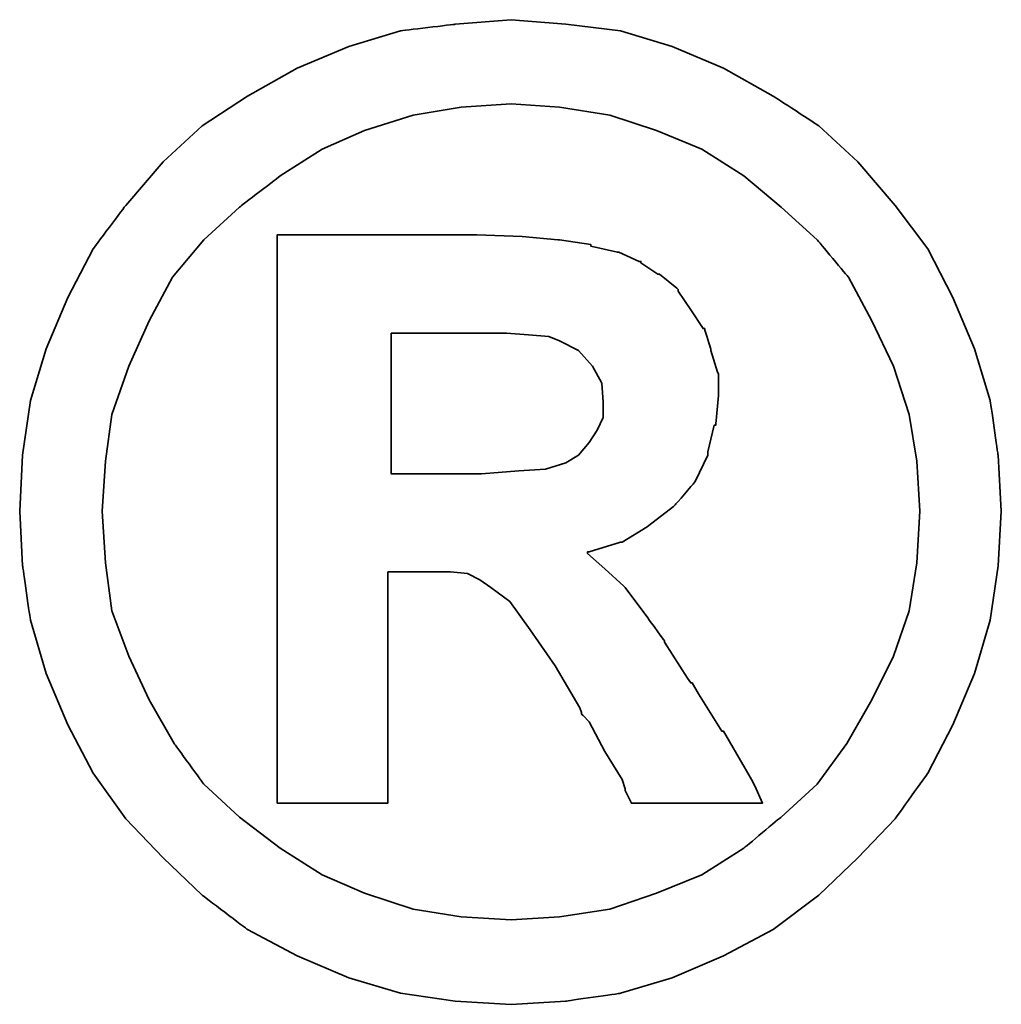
# Model space of a CAD drawing. Extents: x -262 to 1129, y 53 to 216.
# Tile 50 of 51: x 1025.24 to 1026.4, y 156.56 to 157.73. Entities that reach past the tile are written whole.
import ezdxf

# ---------------------------------------------------------------- set-up
doc = ezdxf.new("R2010")
doc.units = 0
doc.header["$MEASUREMENT"] = 0
doc.layers.add('DIM', color=4, linetype='CONTINUOUS')
doc.layers.add('layer 1', color=7, linetype='CONTINUOUS')

# ---------------------------------------------------------------- blocks, each defined once
blk = doc.blocks.new('TBI MOTION logo(完整正式版)')
at = {"layer": 'layer 1', "color": 22, "lineweight": 35}
for points, knots in [([(81.20634, 4.98624), (81.20634, 4.98624), (81.18649, 5.32862), (81.18649, 5.32862), (81.18649, 5.32862), (81.18649, 5.32862), (81.13886, 5.66206), (81.13886, 5.66206), (81.13886, 5.66206), (81.13886, 5.66206), (81.04359, 5.97764), (81.04359, 5.97764), (81.04359, 5.97764), (81.04359, 5.97764), (80.91061, 6.29124), (80.91061, 6.29124), (80.91061, 6.29124), (80.91061, 6.29124), (80.75778, 6.58697), (80.75778, 6.58697), (80.75778, 6.58697), (80.75778, 6.58697), (80.5593, 6.85294), (80.5593, 6.85294), (80.5593, 6.85294), (80.5593, 6.85294), (80.33105, 7.1189), (80.33105, 7.1189), (80.33105, 7.1189), (80.33105, 7.1189), (80.09287, 7.33921), (80.09287, 7.33921), (80.09287, 7.33921), (80.09287, 7.33921), (79.815, 7.51982), (79.815, 7.51982), (79.815, 7.51982), (79.815, 7.51982), (79.51133, 7.69051), (79.51133, 7.69051), (79.51133, 7.69051), (79.51133, 7.69051), (79.19773, 7.8235), (79.19773, 7.8235), (79.19773, 7.8235), (79.19773, 7.8235), (78.88215, 7.91877), (78.88215, 7.91877), (78.88215, 7.91877), (78.88215, 7.91877), (78.54871, 7.95846), (78.54871, 7.95846), (78.54871, 7.95846), (78.54871, 7.95846), (78.21526, 7.98625), (78.21526, 7.98625), (78.21526, 7.98625), (78.21526, 7.98625), (77.87388, 7.95846), (77.87388, 7.95846), (77.87388, 7.95846), (77.87388, 7.95846), (77.54044, 7.91877), (77.54044, 7.91877), (77.54044, 7.91877), (77.54044, 7.91877), (77.22485, 7.8235), (77.22485, 7.8235), (77.22485, 7.8235), (77.22485, 7.8235), (76.91027, 7.69051), (76.91027, 7.69051), (76.91027, 7.69051), (76.91027, 7.69051), (76.6056, 7.51982), (76.6056, 7.51982), (76.6056, 7.51982), (76.6056, 7.51982), (76.32972, 7.33921), (76.32972, 7.33921), (76.32972, 7.33921), (76.32972, 7.33921), (76.09154, 7.1189), (76.09154, 7.1189), (76.09154, 7.1189), (76.09154, 7.1189), (75.86329, 6.85294), (75.86329, 6.85294), (75.86329, 6.85294), (75.86329, 6.85294), (75.66382, 6.58697), (75.66382, 6.58697), (75.66382, 6.58697), (75.66382, 6.58697), (75.51099, 6.29124), (75.51099, 6.29124), (75.51099, 6.29124), (75.51099, 6.29124), (75.37702, 5.97764), (75.37702, 5.97764), (75.37702, 5.97764), (75.37702, 5.97764), (75.28175, 5.66206), (75.28175, 5.66206), (75.28175, 5.66206), (75.28175, 5.66206), (75.23411, 5.32862), (75.23411, 5.32862), (75.23411, 5.32862), (75.23411, 5.32862), (75.21625, 4.98624), (75.21625, 4.98624), (75.21625, 4.98624), (75.21625, 4.98624), (75.23411, 4.6528), (75.23411, 4.6528), (75.23411, 4.6528), (75.23411, 4.6528), (75.28175, 4.32035), (75.28175, 4.32035), (75.28175, 4.32035), (75.28175, 4.32035), (75.37702, 3.99583), (75.37702, 3.99583), (75.37702, 3.99583), (75.37702, 3.99583), (75.51099, 3.68224), (75.51099, 3.68224), (75.51099, 3.68224), (75.51099, 3.68224), (75.66382, 3.38749), (75.66382, 3.38749), (75.66382, 3.38749), (75.66382, 3.38749), (75.86329, 3.10963), (75.86329, 3.10963), (75.86329, 3.10963), (75.86329, 3.10963), (76.09154, 2.87145), (76.09154, 2.87145), (76.09154, 2.87145), (76.09154, 2.87145), (76.32972, 2.6432), (76.32972, 2.6432), (76.32972, 2.6432), (76.32972, 2.6432), (76.6056, 2.43381), (76.6056, 2.43381), (76.6056, 2.43381), (76.6056, 2.43381), (76.91027, 2.27205), (76.91027, 2.27205), (76.91027, 2.27205), (76.91027, 2.27205), (77.22485, 2.13906), (77.22485, 2.13906), (77.22485, 2.13906), (77.22485, 2.13906), (77.54044, 2.0438), (77.54044, 2.0438), (77.54044, 2.0438), (77.54044, 2.0438), (77.87388, 1.99616), (77.87388, 1.99616), (77.87388, 1.99616), (77.87388, 1.99616), (78.21526, 1.97631), (78.21526, 1.97631), (78.21526, 1.97631), (78.21526, 1.97631), (78.54871, 1.99616), (78.54871, 1.99616), (78.54871, 1.99616), (78.54871, 1.99616), (78.88215, 2.0438), (78.88215, 2.0438), (78.88215, 2.0438), (78.88215, 2.0438), (79.19773, 2.13906), (79.19773, 2.13906), (79.19773, 2.13906), (79.19773, 2.13906), (79.51133, 2.27205), (79.51133, 2.27205), (79.51133, 2.27205), (79.51133, 2.27205), (79.815, 2.43381), (79.815, 2.43381), (79.815, 2.43381), (79.815, 2.43381), (80.09287, 2.6432), (80.09287, 2.6432), (80.09287, 2.6432), (80.09287, 2.6432), (80.33105, 2.87145), (80.33105, 2.87145), (80.33105, 2.87145), (80.33105, 2.87145), (80.5593, 3.10963), (80.5593, 3.10963), (80.5593, 3.10963), (80.5593, 3.10963), (80.75778, 3.38749), (80.75778, 3.38749), (80.75778, 3.38749), (80.75778, 3.38749), (80.91061, 3.68224), (80.91061, 3.68224), (80.91061, 3.68224), (80.91061, 3.68224), (81.04359, 3.99583), (81.04359, 3.99583), (81.04359, 3.99583), (81.04359, 3.99583), (81.13886, 4.32035), (81.13886, 4.32035), (81.13886, 4.32035), (81.13886, 4.32035), (81.18649, 4.6528), (81.18649, 4.6528), (81.18649, 4.6528), (81.18649, 4.6528), (81.20634, 4.98624), (81.20634, 4.98624)], [0, 0, 0, 0, 0.0178571, 0.0178571, 0.0178571, 0.0178572, 0.0357143, 0.0357143, 0.0357143, 0.0357143, 0.0535714, 0.0535714, 0.0535714, 0.0535714, 0.0714286, 0.0714286, 0.0714286, 0.0714286, 0.0892857, 0.0892857, 0.0892857, 0.0892857, 0.1071429, 0.1071429, 0.1071429, 0.1071429, 0.125, 0.125, 0.125, 0.125, 0.1428571, 0.1428571, 0.1428571, 0.1428572, 0.1607143, 0.1607143, 0.1607143, 0.1607143, 0.1785714, 0.1785714, 0.1785714, 0.1785714, 0.1964286, 0.1964286, 0.1964286, 0.1964286, 0.2142857, 0.2142857, 0.2142857, 0.2142857, 0.2321429, 0.2321429, 0.2321429, 0.2321429, 0.25, 0.25, 0.25, 0.25, 0.2678571, 0.2678571, 0.2678571, 0.2678572, 0.2857143, 0.2857143, 0.2857143, 0.2857143, 0.3035714, 0.3035714, 0.3035714, 0.3035714, 0.3214286, 0.3214286, 0.3214286, 0.3214286, 0.3392857, 0.3392857, 0.3392857, 0.3392857, 0.3571429, 0.3571429, 0.3571429, 0.3571429, 0.375, 0.375, 0.375, 0.375, 0.3928571, 0.3928571, 0.3928571, 0.3928572, 0.4107143, 0.4107143, 0.4107143, 0.4107143, 0.4285714, 0.4285714, 0.4285714, 0.4285714, 0.4464286, 0.4464286, 0.4464286, 0.4464286, 0.4642857, 0.4642857, 0.4642857, 0.4642857, 0.4821429, 0.4821429, 0.4821429, 0.4821429, 0.5, 0.5, 0.5, 0.5, 0.5178571, 0.5178571, 0.5178571, 0.5178572, 0.5357143, 0.5357143, 0.5357143, 0.5357143, 0.5535714, 0.5535714, 0.5535714, 0.5535714, 0.5714286, 0.5714286, 0.5714286, 0.5714286, 0.5892857, 0.5892857, 0.5892857, 0.5892857, 0.6071429, 0.6071429, 0.6071429, 0.6071429, 0.625, 0.625, 0.625, 0.625, 0.6428571, 0.6428571, 0.6428571, 0.6428572, 0.6607143, 0.6607143, 0.6607143, 0.6607143, 0.6785714, 0.6785714, 0.6785714, 0.6785714, 0.6964286, 0.6964286, 0.6964286, 0.6964286, 0.7142857, 0.7142857, 0.7142857, 0.7142857, 0.7321429, 0.7321429, 0.7321429, 0.7321429, 0.75, 0.75, 0.75, 0.75, 0.7678571, 0.7678571, 0.7678571, 0.7678572, 0.7857143, 0.7857143, 0.7857143, 0.7857143, 0.8035714, 0.8035714, 0.8035714, 0.8035714, 0.8214286, 0.8214286, 0.8214286, 0.8214286, 0.8392857, 0.8392857, 0.8392857, 0.8392857, 0.8571429, 0.8571429, 0.8571429, 0.8571429, 0.875, 0.875, 0.875, 0.875, 0.8928571, 0.8928571, 0.8928571, 0.8928572, 0.9107143, 0.9107143, 0.9107143, 0.9107143, 0.9285714, 0.9285714, 0.9285714, 0.9285714, 0.9464286, 0.9464286, 0.9464286, 0.9464286, 0.9642857, 0.9642857, 0.9642857, 0.9642857, 0.9821429, 0.9821429, 0.9821429, 0.9821429, 1, 1, 1, 1]), ([(80.71014, 4.98624), (80.71014, 4.98624), (80.69129, 5.29091), (80.69129, 5.29091), (80.69129, 5.29091), (80.69129, 5.29091), (80.64464, 5.57672), (80.64464, 5.57672), (80.64464, 5.57672), (80.64464, 5.57672), (80.54937, 5.87245), (80.54937, 5.87245), (80.54937, 5.87245), (80.54937, 5.87245), (80.41639, 6.14833), (80.41639, 6.14833), (80.41639, 6.14833), (80.41639, 6.14833), (80.27349, 6.41429), (80.27349, 6.41429), (80.27349, 6.41429), (80.27349, 6.41429), (80.08295, 6.64255), (80.08295, 6.64255), (80.08295, 6.64255), (80.08295, 6.64255), (79.86264, 6.84301), (79.86264, 6.84301), (79.86264, 6.84301), (79.86264, 6.84301), (79.63439, 7.03355), (79.63439, 7.03355), (79.63439, 7.03355), (79.63439, 7.03355), (79.37835, 7.1963), (79.37835, 7.1963), (79.37835, 7.1963), (79.37835, 7.1963), (79.10246, 7.30944), (79.10246, 7.30944), (79.10246, 7.30944), (79.10246, 7.30944), (78.81665, 7.40471), (78.81665, 7.40471), (78.81665, 7.40471), (78.81665, 7.40471), (78.511, 7.45234), (78.511, 7.45234), (78.511, 7.45234), (78.511, 7.45234), (78.21526, 7.47219), (78.21526, 7.47219), (78.21526, 7.47219), (78.21526, 7.47219), (77.9106, 7.45234), (77.9106, 7.45234), (77.9106, 7.45234), (77.9106, 7.45234), (77.61685, 7.40471), (77.61685, 7.40471), (77.61685, 7.40471), (77.61685, 7.40471), (77.32012, 7.30944), (77.32012, 7.30944), (77.32012, 7.30944), (77.32012, 7.30944), (77.06309, 7.1963), (77.06309, 7.1963), (77.06309, 7.1963), (77.06309, 7.1963), (76.80606, 7.03355), (76.80606, 7.03355), (76.80606, 7.03355), (76.80606, 7.03355), (76.55797, 6.84301), (76.55797, 6.84301), (76.55797, 6.84301), (76.55797, 6.84301), (76.34063, 6.64255), (76.34063, 6.64255), (76.34063, 6.64255), (76.34063, 6.64255), (76.1491, 6.41429), (76.1491, 6.41429), (76.1491, 6.41429), (76.1491, 6.41429), (76.0062, 6.14833), (76.0062, 6.14833), (76.0062, 6.14833), (76.0062, 6.14833), (75.88314, 5.87245), (75.88314, 5.87245), (75.88314, 5.87245), (75.88314, 5.87245), (75.77794, 5.57672), (75.77794, 5.57672), (75.77794, 5.57672), (75.77794, 5.57672), (75.73924, 5.29091), (75.73924, 5.29091), (75.73924, 5.29091), (75.73924, 5.29091), (75.72039, 4.98624), (75.72039, 4.98624), (75.72039, 4.98624), (75.72039, 4.98624), (75.73924, 4.67165), (75.73924, 4.67165), (75.73924, 4.67165), (75.73924, 4.67165), (75.77794, 4.37791), (75.77794, 4.37791), (75.77794, 4.37791), (75.77794, 4.37791), (75.88314, 4.10102), (75.88314, 4.10102), (75.88314, 4.10102), (75.88314, 4.10102), (76.0062, 3.83407), (76.0062, 3.83407), (76.0062, 3.83407), (76.0062, 3.83407), (76.15902, 3.56811), (76.15902, 3.56811), (76.15902, 3.56811), (76.15902, 3.56811), (76.34063, 3.32001), (76.34063, 3.32001), (76.34063, 3.32001), (76.34063, 3.32001), (76.55797, 3.11955), (76.55797, 3.11955), (76.55797, 3.11955), (76.55797, 3.11955), (76.80606, 2.92901), (76.80606, 2.92901), (76.80606, 2.92901), (76.80606, 2.92901), (77.06309, 2.76725), (77.06309, 2.76725), (77.06309, 2.76725), (77.06309, 2.76725), (77.32012, 2.65412), (77.32012, 2.65412), (77.32012, 2.65412), (77.32012, 2.65412), (77.61685, 2.55786), (77.61685, 2.55786), (77.61685, 2.55786), (77.61685, 2.55786), (77.9106, 2.51022), (77.9106, 2.51022), (77.9106, 2.51022), (77.9106, 2.51022), (78.21526, 2.49137), (78.21526, 2.49137), (78.21526, 2.49137), (78.21526, 2.49137), (78.511, 2.51022), (78.511, 2.51022), (78.511, 2.51022), (78.511, 2.51022), (78.81665, 2.55786), (78.81665, 2.55786), (78.81665, 2.55786), (78.81665, 2.55786), (79.10246, 2.65412), (79.10246, 2.65412), (79.10246, 2.65412), (79.10246, 2.65412), (79.37835, 2.76725), (79.37835, 2.76725), (79.37835, 2.76725), (79.37835, 2.76725), (79.63439, 2.92901), (79.63439, 2.92901), (79.63439, 2.92901), (79.63439, 2.92901), (79.86264, 3.11955), (79.86264, 3.11955), (79.86264, 3.11955), (79.86264, 3.11955), (80.08295, 3.32001), (80.08295, 3.32001), (80.08295, 3.32001), (80.08295, 3.32001), (80.26356, 3.56811), (80.26356, 3.56811), (80.26356, 3.56811), (80.26356, 3.56811), (80.41639, 3.83407), (80.41639, 3.83407), (80.41639, 3.83407), (80.41639, 3.83407), (80.54937, 4.10102), (80.54937, 4.10102), (80.54937, 4.10102), (80.54937, 4.10102), (80.64464, 4.37791), (80.64464, 4.37791), (80.64464, 4.37791), (80.64464, 4.37791), (80.69129, 4.67165), (80.69129, 4.67165), (80.69129, 4.67165), (80.69129, 4.67165), (80.71014, 4.98624), (80.71014, 4.98624)], [0, 0, 0, 0, 0.0192308, 0.0192308, 0.0192308, 0.0192308, 0.0384615, 0.0384615, 0.0384615, 0.0384615, 0.0576923, 0.0576923, 0.0576923, 0.0576923, 0.0769231, 0.0769231, 0.0769231, 0.0769231, 0.0961538, 0.0961538, 0.0961538, 0.0961539, 0.1153846, 0.1153846, 0.1153846, 0.1153846, 0.1346154, 0.1346154, 0.1346154, 0.1346154, 0.1538462, 0.1538462, 0.1538462, 0.1538462, 0.1730769, 0.1730769, 0.1730769, 0.1730769, 0.1923077, 0.1923077, 0.1923077, 0.1923077, 0.2115385, 0.2115385, 0.2115385, 0.2115385, 0.2307692, 0.2307692, 0.2307692, 0.2307692, 0.25, 0.25, 0.25, 0.25, 0.2692308, 0.2692308, 0.2692308, 0.2692308, 0.2884615, 0.2884615, 0.2884615, 0.2884615, 0.3076923, 0.3076923, 0.3076923, 0.3076923, 0.3269231, 0.3269231, 0.3269231, 0.3269231, 0.3461538, 0.3461538, 0.3461538, 0.3461539, 0.3653846, 0.3653846, 0.3653846, 0.3653846, 0.3846154, 0.3846154, 0.3846154, 0.3846154, 0.4038462, 0.4038462, 0.4038462, 0.4038462, 0.4230769, 0.4230769, 0.4230769, 0.4230769, 0.4423077, 0.4423077, 0.4423077, 0.4423077, 0.4615385, 0.4615385, 0.4615385, 0.4615385, 0.4807692, 0.4807692, 0.4807692, 0.4807692, 0.5, 0.5, 0.5, 0.5, 0.5192308, 0.5192308, 0.5192308, 0.5192308, 0.5384615, 0.5384615, 0.5384615, 0.5384615, 0.5576923, 0.5576923, 0.5576923, 0.5576923, 0.5769231, 0.5769231, 0.5769231, 0.5769231, 0.5961538, 0.5961538, 0.5961538, 0.5961539, 0.6153846, 0.6153846, 0.6153846, 0.6153846, 0.6346154, 0.6346154, 0.6346154, 0.6346154, 0.6538462, 0.6538462, 0.6538462, 0.6538462, 0.6730769, 0.6730769, 0.6730769, 0.6730769, 0.6923077, 0.6923077, 0.6923077, 0.6923077, 0.7115385, 0.7115385, 0.7115385, 0.7115385, 0.7307692, 0.7307692, 0.7307692, 0.7307692, 0.75, 0.75, 0.75, 0.75, 0.7692308, 0.7692308, 0.7692308, 0.7692308, 0.7884615, 0.7884615, 0.7884615, 0.7884615, 0.8076923, 0.8076923, 0.8076923, 0.8076923, 0.8269231, 0.8269231, 0.8269231, 0.8269231, 0.8461538, 0.8461538, 0.8461538, 0.8461539, 0.8653846, 0.8653846, 0.8653846, 0.8653846, 0.8846154, 0.8846154, 0.8846154, 0.8846154, 0.9038462, 0.9038462, 0.9038462, 0.9038462, 0.9230769, 0.9230769, 0.9230769, 0.9230769, 0.9423077, 0.9423077, 0.9423077, 0.9423077, 0.9615385, 0.9615385, 0.9615385, 0.9615385, 0.9807692, 0.9807692, 0.9807692, 0.9807692, 1, 1, 1, 1]), ([(76.78721, 3.2823), (76.78721, 3.2823), (76.78721, 3.32001), (76.78721, 3.32001), (76.78721, 3.32001), (76.78721, 3.32001), (76.78721, 3.42422), (76.78721, 3.42422), (76.78721, 3.42422), (76.78721, 3.42422), (76.78721, 3.59689), (76.78721, 3.59689), (76.78721, 3.59689), (76.78721, 3.59689), (76.78721, 3.80529), (76.78721, 3.80529), (76.78721, 3.80529), (76.78721, 3.80529), (76.78721, 4.0524), (76.78721, 4.0524), (76.78721, 4.0524), (76.78721, 4.0524), (76.78721, 4.32035), (76.78721, 4.32035), (76.78721, 4.32035), (76.78721, 4.32035), (76.78721, 4.92868), (76.78721, 4.92868), (76.78721, 4.92868), (76.78721, 4.92868), (76.78721, 5.53801), (76.78721, 5.53801), (76.78721, 5.53801), (76.78721, 5.53801), (76.78721, 5.82482), (76.78721, 5.82482), (76.78721, 5.82482), (76.78721, 5.82482), (76.78721, 6.07291), (76.78721, 6.07291), (76.78721, 6.07291), (76.78721, 6.07291), (76.78721, 6.30017), (76.78721, 6.30017), (76.78721, 6.30017), (76.78721, 6.30017), (76.78721, 6.45399), (76.78721, 6.45399), (76.78721, 6.45399), (76.78721, 6.45399), (76.78721, 6.5572), (76.78721, 6.5572), (76.78721, 6.5572), (76.78721, 6.5572), (76.78721, 6.59689), (76.78721, 6.59689), (76.78721, 6.59689), (76.78721, 6.59689), (76.78721, 6.67232), (76.78721, 6.67232), (76.78721, 6.67232), (76.78721, 6.67232), (76.8537, 6.67232), (76.8537, 6.67232), (76.8537, 6.67232), (76.8537, 6.67232), (76.87355, 6.67232), (76.87355, 6.67232), (76.87355, 6.67232), (76.87355, 6.67232), (76.91027, 6.67232), (76.91027, 6.67232), (76.91027, 6.67232), (76.91027, 6.67232), (77.04424, 6.67232), (77.04424, 6.67232), (77.04424, 6.67232), (77.04424, 6.67232), (77.22485, 6.67232), (77.22485, 6.67232), (77.22485, 6.67232), (77.22485, 6.67232), (77.43524, 6.67232), (77.43524, 6.67232), (77.43524, 6.67232), (77.43524, 6.67232), (77.65357, 6.67232), (77.65357, 6.67232), (77.65357, 6.67232), (77.65357, 6.67232), (77.82625, 6.67232), (77.82625, 6.67232), (77.82625, 6.67232), (77.82625, 6.67232), (77.94037, 6.67232), (77.94037, 6.67232), (77.94037, 6.67232), (77.94037, 6.67232), (77.97709, 6.67232), (77.97709, 6.67232), (77.97709, 6.67232), (77.97709, 6.67232), (77.99694, 6.67232), (77.99694, 6.67232), (77.99694, 6.67232), (77.99694, 6.67232), (78.00686, 6.67232), (78.00686, 6.67232), (78.00686, 6.67232), (78.00686, 6.67232), (78.28275, 6.6624), (78.28275, 6.6624), (78.28275, 6.6624), (78.28275, 6.6624), (78.50107, 6.64255), (78.50107, 6.64255), (78.50107, 6.64255), (78.50107, 6.64255), (78.511, 6.64255), (78.511, 6.64255), (78.511, 6.64255), (78.511, 6.64255), (78.70154, 6.61476), (78.70154, 6.61476), (78.70154, 6.61476), (78.70154, 6.61476), (78.70154, 6.60483), (78.70154, 6.60483), (78.70154, 6.60483), (78.70154, 6.60483), (78.86429, 6.56713), (78.86429, 6.56713), (78.86429, 6.56713), (78.86429, 6.56713), (78.87223, 6.56713), (78.87223, 6.56713), (78.87223, 6.56713), (78.87223, 6.56713), (78.99727, 6.51056), (78.99727, 6.51056), (78.99727, 6.51056), (78.99727, 6.51056), (79.00719, 6.51056), (79.00719, 6.51056), (79.00719, 6.51056), (79.00719, 6.51056), (79.00719, 6.50162), (79.00719, 6.50162), (79.00719, 6.50162), (79.00719, 6.50162), (79.1104, 6.43415), (79.1104, 6.43415), (79.1104, 6.43415), (79.1104, 6.43415), (79.12132, 6.43415), (79.12132, 6.43415), (79.12132, 6.43415), (79.12132, 6.43415), (79.22552, 6.34781), (79.22552, 6.34781), (79.22552, 6.34781), (79.22552, 6.34781), (79.23544, 6.33888), (79.23544, 6.33888), (79.23544, 6.33888), (79.23544, 6.33888), (79.23544, 6.32895), (79.23544, 6.32895), (79.23544, 6.32895), (79.23544, 6.32895), (79.31087, 6.21483), (79.31087, 6.21483), (79.31087, 6.21483), (79.31087, 6.21483), (79.38629, 6.1007), (79.38629, 6.1007), (79.38629, 6.1007), (79.38629, 6.1007), (79.3972, 6.1007), (79.3972, 6.1007), (79.3972, 6.1007), (79.3972, 6.1007), (79.3972, 6.09078), (79.3972, 6.09078), (79.3972, 6.09078), (79.3972, 6.09078), (79.43392, 5.97764), (79.43392, 5.97764), (79.43392, 5.97764), (79.43392, 5.97764), (79.43392, 5.96772), (79.43392, 5.96772), (79.43392, 5.96772), (79.43392, 5.96772), (79.47362, 5.83474), (79.47362, 5.83474), (79.47362, 5.83474), (79.47362, 5.83474), (79.48156, 5.82482), (79.48156, 5.82482), (79.48156, 5.82482), (79.48156, 5.82482), (79.48156, 5.69977), (79.48156, 5.69977), (79.48156, 5.69977), (79.48156, 5.69977), (79.48156, 5.69183), (79.48156, 5.69183), (79.48156, 5.69183), (79.48156, 5.69183), (79.4637, 5.51915), (79.4637, 5.51915), (79.4637, 5.51915), (79.4637, 5.51915), (79.4637, 5.51122), (79.4637, 5.51122), (79.4637, 5.51122), (79.4637, 5.51122), (79.45377, 5.51122), (79.45377, 5.51122), (79.45377, 5.51122), (79.45377, 5.51122), (79.41507, 5.34847), (79.41507, 5.34847), (79.41507, 5.34847), (79.41507, 5.34847), (79.41507, 5.33854), (79.41507, 5.33854), (79.41507, 5.33854), (79.41507, 5.33854), (79.41507, 5.32862), (79.41507, 5.32862), (79.41507, 5.32862), (79.41507, 5.32862), (79.33865, 5.16785), (79.33865, 5.16785), (79.33865, 5.16785), (79.33865, 5.16785), (79.33071, 5.15693), (79.33071, 5.15693), (79.33071, 5.15693), (79.33071, 5.15693), (79.2156, 5.02495), (79.2156, 5.02495), (79.2156, 5.02495), (79.2156, 5.02495), (79.20567, 5.01502), (79.20567, 5.01502), (79.20567, 5.01502), (79.20567, 5.01502), (79.05483, 4.89991), (79.05483, 4.89991), (79.05483, 4.89991), (79.05483, 4.89991), (79.04491, 4.89197), (79.04491, 4.89197), (79.04491, 4.89197), (79.04491, 4.89197), (78.89208, 4.7967), (78.89208, 4.7967), (78.89208, 4.7967), (78.89208, 4.7967), (78.88215, 4.7967), (78.88215, 4.7967), (78.88215, 4.7967), (78.88215, 4.7967), (78.69161, 4.73913), (78.69161, 4.73913), (78.69161, 4.73913), (78.69161, 4.73913), (78.68169, 4.73913), (78.68169, 4.73913), (78.68169, 4.73913), (78.68169, 4.73913), (78.68169, 4.72921), (78.68169, 4.72921), (78.68169, 4.72921), (78.68169, 4.72921), (78.78688, 4.63394), (78.78688, 4.63394), (78.78688, 4.63394), (78.78688, 4.63394), (78.902, 4.52875), (78.902, 4.52875), (78.902, 4.52875), (78.902, 4.52875), (78.91093, 4.52081), (78.91093, 4.52081), (78.91093, 4.52081), (78.91093, 4.52081), (79.02506, 4.36798), (79.02506, 4.36798), (79.02506, 4.36798), (79.02506, 4.36798), (79.1501, 4.1953), (79.1501, 4.1953), (79.1501, 4.1953), (79.1501, 4.1953), (79.1501, 4.18736), (79.1501, 4.18736), (79.1501, 4.18736), (79.1501, 4.18736), (79.29201, 3.96705), (79.29201, 3.96705), (79.29201, 3.96705), (79.29201, 3.96705), (79.31087, 3.93828), (79.31087, 3.93828), (79.31087, 3.93828), (79.31087, 3.93828), (79.32079, 3.93828), (79.32079, 3.93828), (79.32079, 3.93828), (79.32079, 3.93828), (79.3585, 3.87178), (79.3585, 3.87178), (79.3585, 3.87178), (79.3585, 3.87178), (79.50141, 3.64353), (79.50141, 3.64353), (79.50141, 3.64353), (79.50141, 3.64353), (79.51133, 3.64353), (79.51133, 3.64353), (79.51133, 3.64353), (79.51133, 3.64353), (79.64431, 3.41528), (79.64431, 3.41528), (79.64431, 3.41528), (79.64431, 3.41528), (79.68202, 3.3478), (79.68202, 3.3478), (79.68202, 3.3478), (79.68202, 3.3478), (79.70187, 3.31009), (79.70187, 3.31009), (79.70187, 3.31009), (79.70187, 3.31009), (79.7495, 3.2049), (79.7495, 3.2049), (79.7495, 3.2049), (79.7495, 3.2049), (79.64431, 3.2049), (79.64431, 3.2049), (79.64431, 3.2049), (79.64431, 3.2049), (79.62546, 3.2049), (79.62546, 3.2049), (79.62546, 3.2049), (79.62546, 3.2049), (79.53912, 3.2049), (79.53912, 3.2049), (79.53912, 3.2049), (79.53912, 3.2049), (79.31087, 3.2049), (79.31087, 3.2049), (79.31087, 3.2049), (79.31087, 3.2049), (79.08262, 3.2049), (79.08262, 3.2049), (79.08262, 3.2049), (79.08262, 3.2049), (79.00719, 3.2049), (79.00719, 3.2049), (79.00719, 3.2049), (79.00719, 3.2049), (78.98735, 3.2049), (78.98735, 3.2049), (78.98735, 3.2049), (78.98735, 3.2049), (78.94964, 3.2049), (78.94964, 3.2049), (78.94964, 3.2049), (78.94964, 3.2049), (78.92979, 3.24459), (78.92979, 3.24459), (78.92979, 3.24459), (78.92979, 3.24459), (78.91093, 3.2823), (78.91093, 3.2823), (78.91093, 3.2823), (78.91093, 3.2823), (78.91093, 3.29223), (78.91093, 3.29223), (78.91093, 3.29223), (78.91093, 3.29223), (78.89208, 3.3478), (78.89208, 3.3478), (78.89208, 3.3478), (78.89208, 3.3478), (78.78688, 3.52048), (78.78688, 3.52048), (78.78688, 3.52048), (78.78688, 3.52048), (78.69161, 3.7001), (78.69161, 3.7001), (78.69161, 3.7001), (78.69161, 3.7001), (78.6539, 3.7388), (78.6539, 3.7388), (78.6539, 3.7388), (78.6539, 3.7388), (78.64398, 3.74873), (78.64398, 3.74873), (78.64398, 3.74873), (78.64398, 3.74873), (78.64398, 3.75766), (78.64398, 3.75766), (78.64398, 3.75766), (78.64398, 3.75766), (78.63405, 3.78644), (78.63405, 3.78644), (78.63405, 3.78644), (78.63405, 3.78644), (78.48321, 4.04347), (78.48321, 4.04347), (78.48321, 4.04347), (78.48321, 4.04347), (78.33038, 4.2618), (78.33038, 4.2618), (78.33038, 4.2618), (78.33038, 4.2618), (78.20732, 4.43447), (78.20732, 4.43447), (78.20732, 4.43447), (78.20732, 4.43447), (78.09221, 4.52081), (78.09221, 4.52081), (78.09221, 4.52081), (78.09221, 4.52081), (78.02472, 4.56845), (78.02472, 4.56845), (78.02472, 4.56845), (78.02472, 4.56845), (77.9493, 4.60616), (77.9493, 4.60616), (77.9493, 4.60616), (77.9493, 4.60616), (77.8451, 4.61608), (77.8451, 4.61608), (77.8451, 4.61608), (77.8451, 4.61608), (77.71113, 4.61608), (77.71113, 4.61608), (77.71113, 4.61608), (77.71113, 4.61608), (77.69128, 4.61608), (77.69128, 4.61608), (77.69128, 4.61608), (77.69128, 4.61608), (77.67342, 4.61608), (77.67342, 4.61608), (77.67342, 4.61608), (77.67342, 4.61608), (77.5583, 4.61608), (77.5583, 4.61608), (77.5583, 4.61608), (77.5583, 4.61608), (77.46303, 4.61608), (77.46303, 4.61608), (77.46303, 4.61608), (77.46303, 4.61608), (77.46303, 4.54761), (77.46303, 4.54761), (77.46303, 4.54761), (77.46303, 4.54761), (77.46303, 4.47318), (77.46303, 4.47318), (77.46303, 4.47318), (77.46303, 4.47318), (77.46303, 4.24294), (77.46303, 4.24294), (77.46303, 4.24294), (77.46303, 4.24294), (77.46303, 3.99583), (77.46303, 3.99583), (77.46303, 3.99583), (77.46303, 3.99583), (77.46303, 3.72888), (77.46303, 3.72888), (77.46303, 3.72888), (77.46303, 3.72888), (77.46303, 3.51055), (77.46303, 3.51055), (77.46303, 3.51055), (77.46303, 3.51055), (77.46303, 3.42422), (77.46303, 3.42422), (77.46303, 3.42422), (77.46303, 3.42422), (77.46303, 3.35773), (77.46303, 3.35773), (77.46303, 3.35773), (77.46303, 3.35773), (77.46303, 3.30017), (77.46303, 3.30017), (77.46303, 3.30017), (77.46303, 3.30017), (77.46303, 3.2823), (77.46303, 3.2823), (77.46303, 3.2823), (77.46303, 3.2823), (77.46303, 3.2049), (77.46303, 3.2049), (77.46303, 3.2049), (77.46303, 3.2049), (77.39753, 3.2049), (77.39753, 3.2049), (77.39753, 3.2049), (77.39753, 3.2049), (77.37768, 3.2049), (77.37768, 3.2049), (77.37768, 3.2049), (77.37768, 3.2049), (77.32012, 3.2049), (77.32012, 3.2049), (77.32012, 3.2049), (77.32012, 3.2049), (77.12165, 3.2049), (77.12165, 3.2049), (77.12165, 3.2049), (77.12165, 3.2049), (76.94897, 3.2049), (76.94897, 3.2049), (76.94897, 3.2049), (76.94897, 3.2049), (76.8924, 3.2049), (76.8924, 3.2049), (76.8924, 3.2049), (76.8924, 3.2049), (76.8537, 3.2049), (76.8537, 3.2049), (76.8537, 3.2049), (76.8537, 3.2049), (76.78721, 3.2049), (76.78721, 3.2049), (76.78721, 3.2049), (76.78721, 3.2049), (76.78721, 3.2823), (76.78721, 3.2823)], [0, 0, 0, 0, 0.0074074, 0.0074074, 0.0074074, 0.0074074, 0.0148148, 0.0148148, 0.0148148, 0.0148148, 0.0222222, 0.0222222, 0.0222222, 0.0222222, 0.0296296, 0.0296296, 0.0296296, 0.0296296, 0.037037, 0.037037, 0.037037, 0.037037, 0.0444444, 0.0444444, 0.0444444, 0.0444445, 0.0518519, 0.0518519, 0.0518519, 0.0518519, 0.0592593, 0.0592593, 0.0592593, 0.0592593, 0.0666667, 0.0666667, 0.0666667, 0.0666667, 0.0740741, 0.0740741, 0.0740741, 0.0740741, 0.0814815, 0.0814815, 0.0814815, 0.0814815, 0.0888889, 0.0888889, 0.0888889, 0.0888889, 0.0962963, 0.0962963, 0.0962963, 0.0962963, 0.1037037, 0.1037037, 0.1037037, 0.1037037, 0.1111111, 0.1111111, 0.1111111, 0.1111111, 0.1185185, 0.1185185, 0.1185185, 0.1185185, 0.1259259, 0.1259259, 0.1259259, 0.1259259, 0.1333333, 0.1333333, 0.1333333, 0.1333333, 0.1407407, 0.1407407, 0.1407407, 0.1407408, 0.1481481, 0.1481481, 0.1481481, 0.1481482, 0.1555556, 0.1555556, 0.1555556, 0.1555556, 0.162963, 0.162963, 0.162963, 0.162963, 0.1703704, 0.1703704, 0.1703704, 0.1703704, 0.1777778, 0.1777778, 0.1777778, 0.1777778, 0.1851852, 0.1851852, 0.1851852, 0.1851852, 0.1925926, 0.1925926, 0.1925926, 0.1925926, 0.2, 0.2, 0.2, 0.2, 0.2074074, 0.2074074, 0.2074074, 0.2074074, 0.2148148, 0.2148148, 0.2148148, 0.2148148, 0.2222222, 0.2222222, 0.2222222, 0.2222222, 0.2296296, 0.2296296, 0.2296296, 0.2296296, 0.237037, 0.237037, 0.237037, 0.237037, 0.2444444, 0.2444444, 0.2444444, 0.2444445, 0.2518519, 0.2518519, 0.2518519, 0.2518519, 0.2592593, 0.2592593, 0.2592593, 0.2592593, 0.2666667, 0.2666667, 0.2666667, 0.2666667, 0.2740741, 0.2740741, 0.2740741, 0.2740741, 0.2814815, 0.2814815, 0.2814815, 0.2814815, 0.2888889, 0.2888889, 0.2888889, 0.2888889, 0.2962963, 0.2962963, 0.2962963, 0.2962963, 0.3037037, 0.3037037, 0.3037037, 0.3037037, 0.3111111, 0.3111111, 0.3111111, 0.3111111, 0.3185185, 0.3185185, 0.3185185, 0.3185185, 0.3259259, 0.3259259, 0.3259259, 0.3259259, 0.3333333, 0.3333333, 0.3333333, 0.3333333, 0.3407407, 0.3407407, 0.3407407, 0.3407408, 0.3481481, 0.3481481, 0.3481481, 0.3481482, 0.3555556, 0.3555556, 0.3555556, 0.3555556, 0.362963, 0.362963, 0.362963, 0.362963, 0.3703704, 0.3703704, 0.3703704, 0.3703704, 0.3777778, 0.3777778, 0.3777778, 0.3777778, 0.3851852, 0.3851852, 0.3851852, 0.3851852, 0.3925926, 0.3925926, 0.3925926, 0.3925926, 0.4, 0.4, 0.4, 0.4, 0.4074074, 0.4074074, 0.4074074, 0.4074074, 0.4148148, 0.4148148, 0.4148148, 0.4148148, 0.4222222, 0.4222222, 0.4222222, 0.4222222, 0.4296296, 0.4296296, 0.4296296, 0.4296296, 0.437037, 0.437037, 0.437037, 0.437037, 0.4444444, 0.4444444, 0.4444444, 0.4444445, 0.4518519, 0.4518519, 0.4518519, 0.4518519, 0.4592593, 0.4592593, 0.4592593, 0.4592593, 0.4666667, 0.4666667, 0.4666667, 0.4666667, 0.4740741, 0.4740741, 0.4740741, 0.4740741, 0.4814815, 0.4814815, 0.4814815, 0.4814815, 0.4888889, 0.4888889, 0.4888889, 0.4888889, 0.4962963, 0.4962963, 0.4962963, 0.4962963, 0.5037037, 0.5037037, 0.5037037, 0.5037037, 0.5111111, 0.5111111, 0.5111111, 0.5111111, 0.5185185, 0.5185185, 0.5185185, 0.5185185, 0.5259259, 0.5259259, 0.5259259, 0.5259259, 0.5333333, 0.5333333, 0.5333333, 0.5333333, 0.5407407, 0.5407407, 0.5407407, 0.5407408, 0.5481481, 0.5481481, 0.5481481, 0.5481482, 0.5555556, 0.5555556, 0.5555556, 0.5555556, 0.562963, 0.562963, 0.562963, 0.562963, 0.5703704, 0.5703704, 0.5703704, 0.5703704, 0.5777778, 0.5777778, 0.5777778, 0.5777778, 0.5851852, 0.5851852, 0.5851852, 0.5851852, 0.5925926, 0.5925926, 0.5925926, 0.5925926, 0.6, 0.6, 0.6, 0.6, 0.6074074, 0.6074074, 0.6074074, 0.6074074, 0.6148148, 0.6148148, 0.6148148, 0.6148148, 0.6222222, 0.6222222, 0.6222222, 0.6222222, 0.6296296, 0.6296296, 0.6296296, 0.6296296, 0.637037, 0.637037, 0.637037, 0.637037, 0.6444444, 0.6444444, 0.6444444, 0.6444445, 0.6518519, 0.6518519, 0.6518519, 0.6518519, 0.6592593, 0.6592593, 0.6592593, 0.6592593, 0.6666667, 0.6666667, 0.6666667, 0.6666667, 0.6740741, 0.6740741, 0.6740741, 0.6740741, 0.6814815, 0.6814815, 0.6814815, 0.6814815, 0.6888889, 0.6888889, 0.6888889, 0.6888889, 0.6962963, 0.6962963, 0.6962963, 0.6962963, 0.7037037, 0.7037037, 0.7037037, 0.7037037, 0.7111111, 0.7111111, 0.7111111, 0.7111111, 0.7185185, 0.7185185, 0.7185185, 0.7185185, 0.7259259, 0.7259259, 0.7259259, 0.7259259, 0.7333333, 0.7333333, 0.7333333, 0.7333333, 0.7407407, 0.7407407, 0.7407407, 0.7407408, 0.7481481, 0.7481481, 0.7481481, 0.7481482, 0.7555556, 0.7555556, 0.7555556, 0.7555556, 0.762963, 0.762963, 0.762963, 0.762963, 0.7703704, 0.7703704, 0.7703704, 0.7703704, 0.7777778, 0.7777778, 0.7777778, 0.7777778, 0.7851852, 0.7851852, 0.7851852, 0.7851852, 0.7925926, 0.7925926, 0.7925926, 0.7925926, 0.8, 0.8, 0.8, 0.8, 0.8074074, 0.8074074, 0.8074074, 0.8074074, 0.8148148, 0.8148148, 0.8148148, 0.8148148, 0.8222222, 0.8222222, 0.8222222, 0.8222222, 0.8296296, 0.8296296, 0.8296296, 0.8296296, 0.837037, 0.837037, 0.837037, 0.837037, 0.8444444, 0.8444444, 0.8444444, 0.8444445, 0.8518519, 0.8518519, 0.8518519, 0.8518519, 0.8592593, 0.8592593, 0.8592593, 0.8592593, 0.8666667, 0.8666667, 0.8666667, 0.8666667, 0.8740741, 0.8740741, 0.8740741, 0.8740741, 0.8814815, 0.8814815, 0.8814815, 0.8814815, 0.8888889, 0.8888889, 0.8888889, 0.8888889, 0.8962963, 0.8962963, 0.8962963, 0.8962963, 0.9037037, 0.9037037, 0.9037037, 0.9037037, 0.9111111, 0.9111111, 0.9111111, 0.9111111, 0.9185185, 0.9185185, 0.9185185, 0.9185185, 0.9259259, 0.9259259, 0.9259259, 0.9259259, 0.9333333, 0.9333333, 0.9333333, 0.9333333, 0.9407407, 0.9407407, 0.9407407, 0.9407408, 0.9481481, 0.9481481, 0.9481481, 0.9481482, 0.9555556, 0.9555556, 0.9555556, 0.9555556, 0.962963, 0.962963, 0.962963, 0.962963, 0.9703704, 0.9703704, 0.9703704, 0.9703704, 0.9777778, 0.9777778, 0.9777778, 0.9777778, 0.9851852, 0.9851852, 0.9851852, 0.9851852, 0.9925926, 0.9925926, 0.9925926, 0.9925926, 1, 1, 1, 1]), ([(77.48288, 6.07291), (77.48288, 6.07291), (77.48288, 5.99551), (77.48288, 5.99551), (77.48288, 5.99551), (77.48288, 5.99551), (77.48288, 5.82482), (77.48288, 5.82482), (77.48288, 5.82482), (77.48288, 5.82482), (77.48288, 5.63328), (77.48288, 5.63328), (77.48288, 5.63328), (77.48288, 5.63328), (77.48288, 5.46358), (77.48288, 5.46358), (77.48288, 5.46358), (77.48288, 5.46358), (77.48288, 5.29091), (77.48288, 5.29091), (77.48288, 5.29091), (77.48288, 5.29091), (77.48288, 5.21449), (77.48288, 5.21449), (77.48288, 5.21449), (77.48288, 5.21449), (77.50074, 5.21449), (77.50074, 5.21449), (77.50074, 5.21449), (77.50074, 5.21449), (77.71113, 5.21449), (77.71113, 5.21449), (77.71113, 5.21449), (77.71113, 5.21449), (77.94037, 5.21449), (77.94037, 5.21449), (77.94037, 5.21449), (77.94037, 5.21449), (78.01579, 5.21449), (78.01579, 5.21449), (78.01579, 5.21449), (78.01579, 5.21449), (78.03465, 5.21449), (78.03465, 5.21449), (78.03465, 5.21449), (78.03465, 5.21449), (78.2629, 5.23335), (78.2629, 5.23335), (78.2629, 5.23335), (78.2629, 5.23335), (78.42565, 5.24327), (78.42565, 5.24327), (78.42565, 5.24327), (78.42565, 5.24327), (78.54871, 5.28098), (78.54871, 5.28098), (78.54871, 5.28098), (78.54871, 5.28098), (78.62611, 5.32862), (78.62611, 5.32862), (78.62611, 5.32862), (78.62611, 5.32862), (78.69161, 5.40503), (78.69161, 5.40503), (78.69161, 5.40503), (78.69161, 5.40503), (78.73925, 5.48145), (78.73925, 5.48145), (78.73925, 5.48145), (78.73925, 5.48145), (78.77696, 5.55885), (78.77696, 5.55885), (78.77696, 5.55885), (78.77696, 5.55885), (78.77696, 5.65214), (78.77696, 5.65214), (78.77696, 5.65214), (78.77696, 5.65214), (78.76902, 5.76726), (78.76902, 5.76726), (78.76902, 5.76726), (78.76902, 5.76726), (78.71146, 5.87245), (78.71146, 5.87245), (78.71146, 5.87245), (78.71146, 5.87245), (78.62611, 5.96772), (78.62611, 5.96772), (78.62611, 5.96772), (78.62611, 5.96772), (78.511, 6.02528), (78.511, 6.02528), (78.511, 6.02528), (78.511, 6.02528), (78.44451, 6.05306), (78.44451, 6.05306), (78.44451, 6.05306), (78.44451, 6.05306), (78.32046, 6.06299), (78.32046, 6.06299), (78.32046, 6.06299), (78.32046, 6.06299), (78.18748, 6.07291), (78.18748, 6.07291), (78.18748, 6.07291), (78.18748, 6.07291), (77.99694, 6.07291), (77.99694, 6.07291), (77.99694, 6.07291), (77.99694, 6.07291), (77.97709, 6.07291), (77.97709, 6.07291), (77.97709, 6.07291), (77.97709, 6.07291), (77.90167, 6.07291), (77.90167, 6.07291), (77.90167, 6.07291), (77.90167, 6.07291), (77.69128, 6.07291), (77.69128, 6.07291), (77.69128, 6.07291), (77.69128, 6.07291), (77.50074, 6.07291), (77.50074, 6.07291), (77.50074, 6.07291), (77.50074, 6.07291), (77.48288, 6.07291), (77.48288, 6.07291)], [0, 0, 0, 0, 0.03125, 0.03125, 0.03125, 0.03125, 0.0625, 0.0625, 0.0625, 0.0625, 0.09375, 0.09375, 0.09375, 0.09375, 0.125, 0.125, 0.125, 0.125, 0.15625, 0.15625, 0.15625, 0.15625, 0.1875, 0.1875, 0.1875, 0.1875, 0.21875, 0.21875, 0.21875, 0.21875, 0.25, 0.25, 0.25, 0.25, 0.28125, 0.28125, 0.28125, 0.28125, 0.3125, 0.3125, 0.3125, 0.3125, 0.34375, 0.34375, 0.34375, 0.34375, 0.375, 0.375, 0.375, 0.375, 0.40625, 0.40625, 0.40625, 0.40625, 0.4375, 0.4375, 0.4375, 0.4375, 0.46875, 0.46875, 0.46875, 0.46875, 0.5, 0.5, 0.5, 0.5, 0.53125, 0.53125, 0.53125, 0.53125, 0.5625, 0.5625, 0.5625, 0.5625, 0.59375, 0.59375, 0.59375, 0.59375, 0.625, 0.625, 0.625, 0.625, 0.65625, 0.65625, 0.65625, 0.65625, 0.6875, 0.6875, 0.6875, 0.6875, 0.71875, 0.71875, 0.71875, 0.71875, 0.75, 0.75, 0.75, 0.75, 0.78125, 0.78125, 0.78125, 0.78125, 0.8125, 0.8125, 0.8125, 0.8125, 0.84375, 0.84375, 0.84375, 0.84375, 0.875, 0.875, 0.875, 0.875, 0.90625, 0.90625, 0.90625, 0.90625, 0.9375, 0.9375, 0.9375, 0.9375, 0.96875, 0.96875, 0.96875, 0.96875, 1, 1, 1, 1])]:
    blk.add_open_spline(points, degree=3, knots=knots, dxfattribs=at)

msp = doc.modelspace()

# ---------------------------------------------------------------- block references
at = {"layer": 'DIM', "xscale": 0.1943999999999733, "yscale": 0.1943999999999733, "zscale": 0.1943999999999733}
msp.add_blockref('TBI MOTION logo(完整正式版)', (1010.617, 156.1792), dxfattribs=at)

doc.saveas('drawing.dxf')
